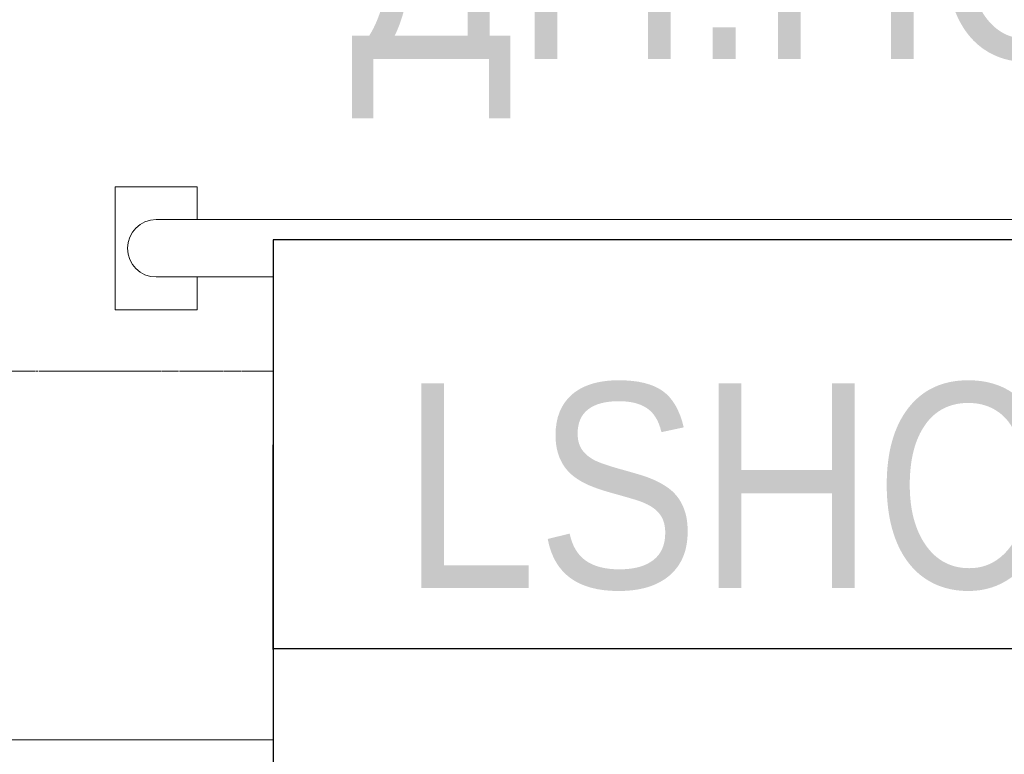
# Model space of a CAD drawing. Header units: millimetres. Extents: x 2069 to 83669, y 801 to 118701.
# Tile 71 of 145: x 42790 to 43993, y 43286 to 44183. Entities that reach past the tile are written whole.
import ezdxf
from ezdxf import colors
from ezdxf.entities.mleader import LeaderData, LeaderLine
from ezdxf.enums import TextEntityAlignment as Align
from ezdxf.math import Vec2, Vec3

# ---------------------------------------------------------------- set-up
doc = ezdxf.new("R2018")
doc.units = ezdxf.units.MM
doc.set_wipeout_variables(frame=1)
doc.linetypes.add('ADSK_Линия сетки', pattern=[25, 20, -2.5, 0, -2.5])
doc.linetypes.add('Штрихпунктир 15 х 2 х 2 мм', pattern=[19, 15, -2, 0, -2])
for name, color, linetype, lineweight in [('КИП_выноска', 6, 'Continuous', 25), ('Оси', 7, 'Continuous', 9), ('Парковка', 7, 'Continuous', 18)]:
    doc.layers.add(name, color=color, linetype=linetype, lineweight=lineweight)
doc.styles.add('Arial', font='arial.ttf', dxfattribs={"width": 0.85, "height": 350})
doc.styles.add('GOST 2.304', font='simplex.shx', dxfattribs={"width": 0.65, "oblique": 15})
doc.styles.get("Standard").update_dxf_attribs({"font": 'arial.ttf'})

# ---------------------------------------------------------------- blocks, each defined once
blk = doc.blocks.new('199_Парковочные места 3 класса и МГН - Малый класс-V22-Оборудование_B2_-11_400__На лист секция 6_-11_400')
at = {"layer": 'Парковка', "color": 253, "true_color": 0xaaaaaa}
for p, q in [((250, -4625), (250, -4775)), ((250, -4625), (350, -4625)), ((350, -4625), (350, -4665)), ((300, -4665), (2200, -4665)), ((300, -4735), (2200, -4735)), ((350, -4735), (350, -4775)), ((250, -4775), (350, -4775)), ((2500, -5300), (0, -5300))]:
    blk.add_line(p, q, dxfattribs=at)
blk.add_arc((300, -4700), 35, 90, 270, dxfattribs=at)
blk = doc.blocks.new('135_SLK_GD_AR_rvt-1-Оборудование_B2_-11_400__На лист секция 6_-11_400')
at = {"layer": 'Парковка', "color": 253, "lineweight": 18, "true_color": 0xaaaaaa}
blk.add_blockref('199_Парковочные места 3 класса и МГН - Малый класс-V22-Оборудование_B2_-11_400__На лист секция 6_-11_400', (-13015609.7, -9242250.3), dxfattribs=at)
blk = doc.blocks.new('135_SLK_GD_KR_rvt-1-Оборудование_B2_-11_400__На лист секция 6_-11_400')
at = {"layer": 'Оси', "color": 254, "linetype": 'Штрихпунктир 15 х 2 х 2 мм', "true_color": 0xcccccc}
blk.add_line((-13054512.4, -9247100.3), (-12976778.8, -9247100.3), dxfattribs=at)
blk = doc.blocks.new('A$C946fac60')
at = {"layer": 'Оси', "color": 253, "linetype": 'ADSK_Линия сетки', "true_color": 0xaaaaaa}
blk.add_line((78533.6, 20931.6), (800, 20931.6), dxfattribs=at)
at = {"lineweight": 5}
for name in ['135_SLK_GD_KR_rvt-1-Оборудование_B2_-11_400__На лист секция 6_-11_400', '135_SLK_GD_AR_rvt-1-Оборудование_B2_-11_400__На лист секция 6_-11_400']:
    blk.add_blockref(name, (13055312.4, 9268031.9), dxfattribs=at)
blk = doc.blocks.new('_None')
blk = doc.blocks.new('*U216')
at = {"color": 0, "linetype": 'Continuous', "lineweight": 30, "ltscale": 75, "width": 0.85, "flags": 104}
blk.add_attdef('ПРИМЕЧАНИЕ_1', text='', height=2.5, dxfattribs=at).set_placement((8, 3.611), align=Align.BOTTOM_CENTER)
at = {"color": 0, "lineweight": 30, "style": 'GOST 2.304', "width": 0.85}
for tag, p in [('ИМЯ_КАБЕЛЯ_2', (8, -7.5)), ('ИМЯ_КАБЕЛЯ_3', (8, -12.5)), ('ИМЯ_КАБЕЛЯ_4', (8, -17.5)), ('ИМЯ_КАБЕЛЯ_5', (8, -22.5)), ('ИМЯ_КАБЕЛЯ_6', (8, -27.5)), ('ИМЯ_КАБЕЛЯ_7', (8, -32.5)), ('ИМЯ_КАБЕЛЯ_8', (8, -37.5)), ('ИМЯ_КАБЕЛЯ_9', (8, -42.5))]:
    blk.add_attdef(tag, text='', height=2.5, dxfattribs=at).set_placement(p, align=Align.BOTTOM_CENTER)
at = {"color": 0, "lineweight": 30, "width": 0.85, "flags": 104}
blk.add_attdef('ПРИМЕЧАНИЕ_2', text='', height=2.5, dxfattribs=at).set_placement((8, -7.53), align=Align.BOTTOM_CENTER)
at = {"linetype": 'Continuous'}
blk.add_wipeout([(0, 2.5), (16, 2.5), (16, -2.5), (0, -2.5)], dxfattribs=at)
at = {"color": 0}
blk.add_line((0, -2.5), (0, 0), dxfattribs=at)
at = {"color": 0, "linetype": 'Continuous'}
blk.add_lwpolyline([(0, -2.5), (16, -2.5), (16, 2.5), (0, 2.5)], close=True, dxfattribs=at)
at = {"color": 0, "lineweight": 30, "style": 'GOST 2.304', "width": 0.85}
blk.add_attdef('ИМЯ_КАБЕЛЯ_1', text='', height=2.5, dxfattribs=at).set_placement((8, -2.5), align=Align.BOTTOM_CENTER)

msp = doc.modelspace()

# ---------------------------------------------------------------- block references
msp.add_blockref('A$C946fac60', (2954.3, 22822.3))

# ---------------------------------------------------------------- next in the draw order: leaders
at = {"layer": 'КИП_выноска'}
ml = msp.add_multileader_mtext('Standard', dxfattribs=at)
ml.set_content('LSНС1.1...LSНС1.4\\PДН.НС1.1, ДН.НС1.2', color=256, style='Arial')
ml.set_leader_properties(color=256, linetype='ByLayer', lineweight=-1)
ml.set_arrow_properties(name='NONE')
ml.build(insert=Vec2(0, 0))
ml.multileader.update_dxf_attribs({"has_dogleg": 0, "text_left_attachment_type": 6, "text_right_attachment_type": 6, "dogleg_length": 0.5, "arrow_head_size": 300})
ctx = ml.context
ctx.base_point, ctx.char_height, ctx.arrow_head_size, ctx.landing_gap_size, ctx.plane_origin = Vec3(43094, 44493.4), 250, 300, 100, Vec3(48968.1, 41932.8)
ctx.left_attachment, ctx.right_attachment = 6, 6
notes = []
notes.append((ctx, [(0, (1, 1, 0), (43093.5, 44493.4), (1, 0), 0.5, [(0, [(38698.1, 45997.4)], 0, [])])]))
ctx.mtext.insert, ctx.mtext.width, ctx.mtext.flow_direction = Vec3(43194, 44801.7), 3078.848, 5
ctx.mtext.has_bg_fill, ctx.mtext.bg_color, ctx.mtext.bg_scale_factor, ctx.mtext.bg_transparency, ctx.mtext.use_window_bg_color = 1, -1027028792, 1.5, 0, 1
for ctx, leaders in notes:
    for number, flags, end, landing, length, lines in leaders:
        leader = LeaderData()
        leader.index, (leader.has_last_leader_line, leader.has_dogleg_vector, leader.attachment_direction) = number, flags
        leader.last_leader_point, leader.dogleg_vector, leader.dogleg_length = Vec3(end), Vec3(landing), length
        for number, points, colour, breaks in lines:
            line = LeaderLine()
            line.index, line.vertices, line.color, line.breaks = number, Vec3.list(points), colors.encode_raw_color(colour), breaks
            leader.lines.append(line)
        ctx.leaders.append(leader)

# ---------------------------------------------------------------- next in the draw order: block references
ref = msp.add_blockref('*U216', (43100, 43664.1), dxfattribs=dict(at, xscale=100, yscale=100, zscale=100))
lines = msp.add_mtext('\\W0.8500;', dxfattribs={"layer": '0', "color": 0, "linetype": 'Continuous', "lineweight": 30, "ltscale": 75, "insert": (43900, 44025.1), "char_height": 2.5, "attachment_point": 1})
ref.add_attrib('ПРИМЕЧАНИЕ_1', '', (43900, 44025.1), dxfattribs={"flags": 104}).embed_mtext(lines)
ref.add_attrib('ИМЯ_КАБЕЛЯ_1', 'LSНС1.1 ', dxfattribs={"layer": '0', "color": 0, "lineweight": 30, "height": 250, "style": 'Arial', "width": 0.85}).set_placement((43900, 43414.1), align=Align.BOTTOM_CENTER)

# ---------------------------------------------------------------- next in the draw order: block references
ref = msp.add_blockref('*U216', (43100, 43165.1), dxfattribs=dict(at, xscale=100, yscale=100, zscale=100))
lines = msp.add_mtext('\\W0.8500;', dxfattribs={"layer": '0', "color": 0, "linetype": 'Continuous', "lineweight": 30, "ltscale": 75, "insert": (43900, 43526.1), "char_height": 2.5, "attachment_point": 1})
ref.add_attrib('ПРИМЕЧАНИЕ_1', '', (43900, 43526.1), dxfattribs={"flags": 104}).embed_mtext(lines)

doc.saveas('drawing.dxf')
